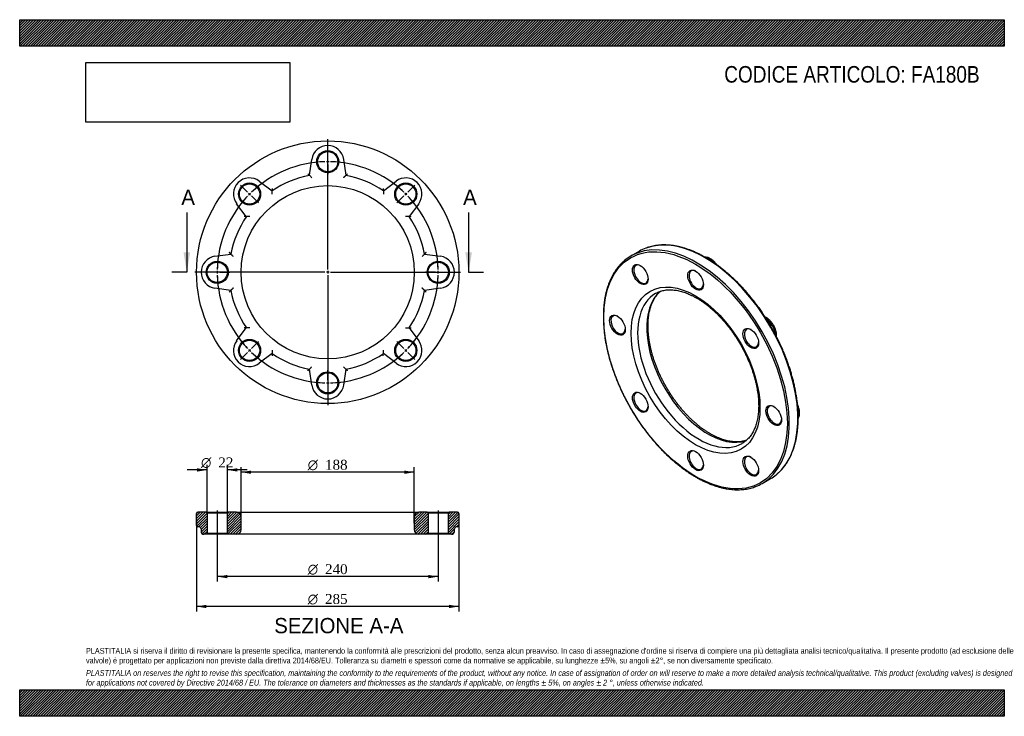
# Model space of a CAD drawing. Header units: millimetres. Extents: x 0 to 1069, y 0 to 756.
import ezdxf
from ezdxf.enums import TextEntityAlignment as Align
from ezdxf.lldxf.tags import DXFTag

# ---------------------------------------------------------------- set-up
doc = ezdxf.new("R2010")
doc.units = ezdxf.units.MM
doc.header["$LTSCALE"] = 3.6
for name, color, linetype in [('Default', 7, 'Continuous'), ('DV2_Default', 7, 'Continuous'), ('DV3_Default', 7, 'Continuous'), ('FA180B', 7, 'Continuous')]:
    doc.layers.add(name, color=color, linetype=linetype)
doc.styles.add('SEACAD_Solid_Edge_ANSI', font='seans.ttf')
doc.styles.add('SEACAD_Solid_Edge_ANSI1_Symbols', font='semeca1.ttf')
doc.styles.add('SEACAD_Times_New_Roman', font='times.ttf')
tags = doc.linetypes.add('CENTER2', pattern=[28.575, 19.05, -3.175, 3.175, -3.175]).pattern_tags.tags
tags[10:11] = [DXFTag(74, 4), DXFTag(75, 0), DXFTag(340, '0'), DXFTag(46, 0.0), DXFTag(50, 0.0), DXFTag(44, 0.0), DXFTag(45, 0.0)]
tags[8:9] = [DXFTag(74, 4), DXFTag(75, 0), DXFTag(340, '0'), DXFTag(46, 0.0), DXFTag(50, 0.0), DXFTag(44, 0.0), DXFTag(45, 0.0)]
tags[6:7] = [DXFTag(74, 4), DXFTag(75, 0), DXFTag(340, '0'), DXFTag(46, 0.0), DXFTag(50, 0.0), DXFTag(44, 0.0), DXFTag(45, 0.0)]
tags[4:5] = [DXFTag(74, 4), DXFTag(75, 0), DXFTag(340, '0'), DXFTag(46, 0.0), DXFTag(50, 0.0), DXFTag(44, 0.0), DXFTag(45, 0.0)]
tags = doc.linetypes.add('HIDDEN2', pattern=[4.7625, 3.175, -1.5875]).pattern_tags.tags
tags[6:7] = [DXFTag(74, 4), DXFTag(75, 0), DXFTag(340, '0'), DXFTag(46, 0.0), DXFTag(50, 0.0), DXFTag(44, 0.0), DXFTag(45, 0.0)]
tags[4:5] = [DXFTag(74, 4), DXFTag(75, 0), DXFTag(340, '0'), DXFTag(46, 0.0), DXFTag(50, 0.0), DXFTag(44, 0.0), DXFTag(45, 0.0)]
picture_1 = doc.add_image_def('image1.jpg', size_in_pixel=(4302, 1260))

# ---------------------------------------------------------------- blocks, each defined once
blk = doc.blocks.new('SE')
at = {"layer": 'FA180B', "color": 7, "linetype": 'Continuous'}
for p, q in [((672.9, 504.8), (663.7, 499.5)), ((806.2, 252.7), (815.4, 258))]:
    blk.add_line(p, q, dxfattribs=at)
for centre, major_axis in [((733.9, 375.5), (-70.5, 122.1)), ((673.9, 479.4), (6, -10.4)), ((733.9, 473.4), (6, -10.4)), ((733.9, 375.5), (49.5, -85.7)), ((649.1, 424.5), (6, -10.4)), ((793.9, 410.1), (6, -10.4)), ((673.9, 340.8), (6, -10.4)), ((818.8, 326.5), (6, -10.4)), ((733.9, 277.5), (6, -10.4)), ((793.9, 271.5), (6, -10.4))]:
    blk.add_ellipse(centre, major_axis=major_axis, ratio=0.57735, dxfattribs=at)
for centre, major_axis, start_param, end_param in [((735, 376.1), (71.3, -123.4), 0.093217, 3.050884), ((744.2, 381.4), (-71.3, 123.4), 3.229656, 6.186923), ((735, 376.1), (71.3, -123.4), 3.050884, 3.237569), ((744.2, 381.4), (-71.3, 123.4), 6.186923, 6.283185), ((748.8, 482), (8.8, -15.2), 1.959595, 2.669732), ((674.6, 479.8), (-5.5, 9.53), 0, 3.882511), ((674.6, 479.8), (-5.5, 9.53), 5.542267, 6.283185), ((734.6, 473.9), (-5.5, 9.53), 0, 3.882511), ((734.6, 473.9), (-5.5, 9.53), 5.542267, 6.283185), ((747.4, 383.2), (47, -81.4), 3.247118, 6.179199), ((737.5, 377.5), (-47, 81.4), 0, 3.141972), ((737.5, 377.5), (-47, 81.4), 6.282661, 6.283185), ((649.8, 424.9), (-5.5, 9.53), 0, 3.882511), ((649.8, 424.9), (-5.5, 9.53), 5.542267, 6.283185), ((808.8, 418.7), (8.8, -15.2), 0.934491, 2.206087), ((794.6, 410.5), (-5.5, 9.53), 0, 3.882511), ((794.6, 410.5), (-5.5, 9.53), 5.542267, 6.283185), ((674.6, 341.2), (-5.5, 9.53), 0, 3.882511), ((674.6, 341.2), (-5.5, 9.53), 5.542267, 6.283185), ((819.5, 326.9), (-5.5, 9.53), 0, 3.882511), ((819.5, 326.9), (-5.5, 9.53), 5.542267, 6.283185), ((833.6, 335.1), (-8.8, 15.2), 3.616739, 4.316129), ((734.6, 277.9), (-5.5, 9.53), 0, 3.882511), ((734.6, 277.9), (-5.5, 9.53), 5.542267, 6.283185), ((794.6, 272), (-5.5, 9.53), 0, 3.882511), ((794.6, 272), (-5.5, 9.53), 5.542267, 6.283185), ((735, 376.1), (71.3, -123.4), 0, 0.093217), ((744.2, 381.4), (-71.3, 123.4), 3.141593, 3.229656), ((735, 376.1), (71.3, -123.4), 6.189957, 6.283185)]:
    blk.add_ellipse(centre, major_axis=major_axis, ratio=0.57735, start_param=start_param, end_param=end_param, dxfattribs=at)
for points, knots in [([(821.5, 262.2), (821.6, 262.2), (822.4, 262.8), (824, 264.2), (826.1, 266.3), (828.2, 268.6), (830.2, 271), (832, 273.5), (833.8, 276.2), (835.4, 279), (836.9, 281.9), (838.3, 285), (839.6, 288.2), (840.8, 291.5), (841.8, 295), (842.7, 298.5), (843.4, 302.2), (844.1, 305.9), (844.6, 309.8), (845, 313.7), (845.3, 317.7), (845.4, 321.8), (845.4, 326), (845.2, 330.3), (845, 334.6), (844.6, 339), (844.1, 343.4), (843.4, 347.9), (842.6, 352.4), (841.7, 357), (840.7, 361.6), (839.6, 366.2), (838.3, 370.8), (836.9, 375.5), (835.4, 380.1), (833.8, 384.8), (832, 389.4), (830.2, 394.1), (828.2, 398.7), (826.1, 403.3), (824, 407.9), (821.7, 412.4), (819.3, 416.9), (816.8, 421.4), (814.3, 425.8), (811.6, 430.1), (808.9, 434.4), (806.1, 438.6), (803.2, 442.8), (800.2, 446.8), (797.1, 450.8), (794, 454.7), (790.8, 458.5), (787.6, 462.2), (784.3, 465.8), (781, 469.3), (777.6, 472.7), (774.1, 476), (770.7, 479.1), (767.2, 482.1), (763.6, 485), (760.1, 487.8), (756.5, 490.4), (752.9, 492.9), (749.3, 495.2), (745.6, 497.4), (742, 499.5), (738.4, 501.4), (734.8, 503.1), (731.2, 504.7), (727.6, 506.1), (724, 507.4), (720.5, 508.5), (717, 509.4), (713.5, 510.2), (710, 510.8), (706.6, 511.2), (703.3, 511.5), (700, 511.6), (696.8, 511.6), (693.6, 511.3), (690.5, 510.9), (687.4, 510.4), (684.5, 509.6), (682, 508.9), (680.7, 508.4), (680.3, 508.2)], [0, 0, 0, 0, 0.000651, 0.012659, 0.024675, 0.0367, 0.048735, 0.060782, 0.072842, 0.084914, 0.096998, 0.109094, 0.121199, 0.133313, 0.145434, 0.157561, 0.169693, 0.181829, 0.193968, 0.206108, 0.21825, 0.230393, 0.242535, 0.254677, 0.266818, 0.278959, 0.291098, 0.303236, 0.315374, 0.32751, 0.339645, 0.351779, 0.363911, 0.376043, 0.388174, 0.400304, 0.412433, 0.424562, 0.43669, 0.448817, 0.460944, 0.473071, 0.485197, 0.497324, 0.50945, 0.521576, 0.533702, 0.545829, 0.557956, 0.570083, 0.582211, 0.594339, 0.606468, 0.618598, 0.630729, 0.642861, 0.654993, 0.667127, 0.679262, 0.691398, 0.703536, 0.715674, 0.727815, 0.739956, 0.752099, 0.764242, 0.776387, 0.788532, 0.800678, 0.812824, 0.82497, 0.837114, 0.849256, 0.861395, 0.87353, 0.88566, 0.897783, 0.909899, 0.922005, 0.934101, 0.946186, 0.958258, 0.970317, 0.982363, 0.994397, 1, 1, 1, 1]), ([(657.1, 494.9), (657, 494.8), (656.2, 494.2), (654.6, 492.7), (652.4, 490.6), (650.4, 488.3), (648.4, 485.8), (646.6, 483.2), (644.9, 480.5), (643.3, 477.7), (641.8, 474.7), (640.5, 471.6), (639.2, 468.4), (638.1, 465), (637.1, 461.5), (636.2, 458), (635.5, 454.3), (634.9, 450.5), (634.4, 446.6), (634.1, 442.7), (633.8, 438.6), (633.8, 434.5), (633.8, 430.3), (634, 426), (634.3, 421.7), (634.7, 417.3), (635.2, 412.8), (635.9, 408.3), (636.7, 403.8), (637.7, 399.2), (638.7, 394.6), (639.9, 390), (641.2, 385.4), (642.7, 380.7), (644.2, 376.1), (645.9, 371.4), (647.6, 366.8), (649.5, 362.1), (651.5, 357.5), (653.6, 352.9), (655.8, 348.3), (658.1, 343.8), (660.5, 339.3), (663, 334.9), (665.6, 330.5), (668.3, 326.2), (671, 321.9), (673.9, 317.7), (676.8, 313.6), (679.8, 309.5), (682.9, 305.6), (686, 301.7), (689.2, 297.9), (692.4, 294.2), (695.7, 290.7), (699.1, 287.2), (702.5, 283.9), (706, 280.6), (709.4, 277.5), (713, 274.5), (716.5, 271.7), (720.1, 269), (723.7, 266.4), (727.2, 263.9), (730.8, 261.6), (733, 260.4), (734.2, 259.7)], [0, 0, 0, 0, 0.001655, 0.017376, 0.033107, 0.04885, 0.064608, 0.080381, 0.096172, 0.111978, 0.1278, 0.143635, 0.159484, 0.175343, 0.191212, 0.207088, 0.22297, 0.238856, 0.254746, 0.270638, 0.286531, 0.302425, 0.318318, 0.334211, 0.350103, 0.365994, 0.381884, 0.397772, 0.413659, 0.429544, 0.445428, 0.46131, 0.477191, 0.49307, 0.508949, 0.524826, 0.540703, 0.556578, 0.572453, 0.588327, 0.6042, 0.620073, 0.635946, 0.651819, 0.667692, 0.683564, 0.699437, 0.71531, 0.731184, 0.747058, 0.762933, 0.778809, 0.794686, 0.810563, 0.826442, 0.842322, 0.858204, 0.874087, 0.889971, 0.905857, 0.921745, 0.937635, 0.953526, 0.969419, 0.985314, 1, 1, 1, 1]), ([(757.3, 489.8), (757.2, 489.9), (756.8, 490.5), (755.9, 491.6), (754.8, 492.9), (753.5, 494.1), (752.3, 495.1), (750.9, 496.1), (749.6, 496.9), (748.2, 497.5), (746.8, 498), (745.4, 498.2), (744.5, 498.3), (744.1, 498.3)], [0.3518842, 0.3518842, 0.3518842, 0.3518842, 0.364509, 0.41276, 0.4611477, 0.5097312, 0.5585622, 0.6076729, 0.6570529, 0.7066001, 0.7559942, 0.8048133, 0.8474594, 0.8474594, 0.8474594, 0.8474594]), ([(749.9, 306.7), (749.3, 307), (747.9, 307.8), (745.5, 309.4), (742.6, 311.3), (739.8, 313.4), (736.9, 315.6), (734.1, 318), (731.3, 320.4), (728.5, 323), (725.8, 325.8), (723.1, 328.6), (720.4, 331.5), (717.9, 334.6), (715.3, 337.7), (712.8, 340.9), (710.4, 344.2), (708.1, 347.6), (705.8, 351.1), (703.7, 354.6), (701.6, 358.2), (699.6, 361.8), (697.7, 365.5), (695.8, 369.2), (694.1, 372.9), (692.5, 376.7), (691, 380.5), (689.7, 384.2), (688.4, 388), (687.2, 391.7), (686.2, 395.5), (685.3, 399.2), (684.5, 402.9), (683.8, 406.5), (683.3, 410.1), (682.9, 413.7), (682.6, 417.1), (682.4, 420.5), (682.3, 423.9), (682.4, 427.1), (682.6, 430.3), (682.9, 433.3), (683.3, 436.3), (683.9, 439.2), (684.5, 441.9), (685.3, 444.5), (686.2, 447), (687.2, 449.4), (688.3, 451.7), (689.5, 453.8), (690.8, 455.8), (692.2, 457.7), (693.8, 459.4), (694.9, 460.6), (695.6, 461.2), (695.7, 461.3)], [0, 0, 0, 0, 0.0095909, 0.0278932, 0.0462047, 0.0645251, 0.0828557, 0.1011969, 0.119549, 0.1379118, 0.1562849, 0.1746677, 0.1930595, 0.2114595, 0.2298667, 0.2482803, 0.2666992, 0.2851224, 0.303549, 0.3219779, 0.3404081, 0.3588385, 0.3772679, 0.395695, 0.4141189, 0.4325386, 0.450953, 0.469361, 0.4877617, 0.5061541, 0.5245372, 0.5429102, 0.5612722, 0.5796226, 0.5979609, 0.6162867, 0.6346002, 0.6529016, 0.6711919, 0.6894726, 0.7077462, 0.726016, 0.7442856, 0.7625601, 0.7808471, 0.7991559, 0.8174983, 0.8358886, 0.8543437, 0.8728825, 0.8915255, 0.9102933, 0.9292035, 0.9482679, 0.9515523, 0.9515523, 0.9515523, 0.9515523]), ([(690.5, 458.9), (690.7, 459), (691.4, 459.5), (693, 460.2), (695.1, 461.1), (697.3, 461.8), (699.6, 462.3), (701.9, 462.7), (704.3, 462.9), (706.8, 462.9), (709.3, 462.8), (711.9, 462.5), (714.5, 462.1), (717.2, 461.5), (719.9, 460.7), (722.6, 459.8), (725.4, 458.7), (728.2, 457.5), (731, 456.2), (733.9, 454.6), (736.7, 453), (739.6, 451.2), (742.5, 449.2), (745.3, 447.1), (748.2, 444.9), (751, 442.5), (753.8, 440), (756.6, 437.4), (759.3, 434.7), (762, 431.8), (764.6, 428.9), (767.2, 425.8), (769.8, 422.7), (772.2, 419.5), (774.6, 416.1), (777, 412.7), (779.2, 409.3), (781.4, 405.7), (783.5, 402.2), (785.4, 398.5), (787.3, 394.9), (789.1, 391.1), (790.8, 387.4), (792.4, 383.7), (793.9, 379.9), (795.3, 376.1), (796.5, 372.3), (797.7, 368.6), (798.7, 364.9), (799.6, 361.1), (800.4, 357.5), (801, 353.8), (801.6, 350.2), (802, 346.7), (802.3, 343.2), (802.4, 339.8), (802.5, 336.5), (802.4, 333.3), (802.2, 330.1), (801.9, 327.1), (801.4, 324.1), (800.9, 321.3), (800.2, 318.5), (799.4, 315.9), (798.5, 313.4), (797.5, 311.1), (796.4, 308.8), (795.2, 306.7), (793.8, 304.7), (792.4, 302.8), (790.9, 301.1), (789.2, 299.5), (787.5, 298.1), (785.9, 296.9), (784.9, 296.4), (784.5, 296.1)], [0, 0, 0, 0, 0.003783, 0.018444, 0.03309, 0.047675, 0.062167, 0.076548, 0.090813, 0.104967, 0.119023, 0.132994, 0.146898, 0.160748, 0.174558, 0.188338, 0.2021, 0.215849, 0.229591, 0.243332, 0.257074, 0.270819, 0.28457, 0.298328, 0.312093, 0.325866, 0.339648, 0.353437, 0.367234, 0.381039, 0.39485, 0.408667, 0.42249, 0.436317, 0.450148, 0.463982, 0.477819, 0.491658, 0.505497, 0.519336, 0.533175, 0.547012, 0.560846, 0.574677, 0.588504, 0.602326, 0.616142, 0.629952, 0.643756, 0.657551, 0.671338, 0.685117, 0.698886, 0.712646, 0.726396, 0.740138, 0.753871, 0.767598, 0.781319, 0.795038, 0.808756, 0.82248, 0.836213, 0.849963, 0.86374, 0.877553, 0.891417, 0.905346, 0.919354, 0.933457, 0.947669, 0.961997, 0.97644, 0.990987, 1, 1, 1, 1]), ([(822, 411.8), (822, 412.1), (822, 413), (822, 414.4), (821.7, 416), (821.4, 417.6), (820.9, 419.3), (820.3, 420.9), (819.6, 422.6), (818.8, 424.2), (817.8, 425.7), (816.8, 427.1), (815.7, 428.5), (814.5, 429.8), (813.3, 431), (812, 432), (810.7, 432.9), (809.8, 433.4), (809.4, 433.6)], [0.2083833, 0.2083833, 0.2083833, 0.2083833, 0.2331067, 0.2705867, 0.3081541, 0.3456546, 0.3830433, 0.4203205, 0.4575104, 0.4946495, 0.5317801, 0.568942, 0.6061718, 0.6435164, 0.6810205, 0.7187222, 0.7566413, 0.7921002, 0.7921002, 0.7921002, 0.7921002]), ([(845.4, 322.9), (845.5, 323.1), (845.7, 323.6), (846.2, 324.6), (846.5, 325.9), (846.8, 327.3), (846.9, 328.8), (846.9, 330.4), (846.7, 332), (846.3, 333.6), (845.9, 335.3), (845.3, 336.9), (844.9, 338), (844.6, 338.6), (844.6, 338.6)], [0.153913, 0.153913, 0.153913, 0.153913, 0.1723147, 0.2169951, 0.2629076, 0.309983, 0.3579491, 0.4064423, 0.455126, 0.5037492, 0.5522352, 0.6005727, 0.6487878, 0.6488183, 0.6488183, 0.6488183, 0.6488183]), ([(789.1, 299.5), (788.5, 299.3), (787.1, 298.9), (785, 298.4), (782.6, 298), (780.2, 297.9), (777.8, 297.8), (775.2, 298), (772.6, 298.3), (770, 298.7), (767.3, 299.3), (764.6, 300.1), (761.9, 301), (759.1, 302.1), (756.3, 303.3), (753.5, 304.7), (751.3, 305.9), (750.1, 306.6), (749.9, 306.7)], [0.1516388, 0.1516388, 0.1516388, 0.1516388, 0.201229, 0.2592916, 0.3169034, 0.3740503, 0.4307578, 0.4870756, 0.543064, 0.5987855, 0.6542987, 0.7096555, 0.7649003, 0.8200697, 0.8751931, 0.9302938, 0.9853887, 1, 1, 1, 1]), ([(734.2, 259.7), (734.9, 259.3), (736.6, 258.3), (739.8, 256.6), (743.4, 254.8), (747, 253.2), (750.6, 251.7), (754.1, 250.4), (757.7, 249.3), (761.2, 248.3), (764.7, 247.5), (768.2, 246.8), (771.6, 246.3), (774.9, 246), (778.3, 245.9), (781.5, 245.9), (784.7, 246.1), (787.8, 246.4), (790.9, 246.9), (793.9, 247.6), (796.7, 248.4), (798.3, 249), (799.1, 249.3)], [0, 0, 0, 0, 0.027292, 0.07911, 0.130933, 0.182756, 0.234577, 0.286394, 0.338203, 0.390001, 0.441783, 0.493545, 0.54528, 0.596984, 0.64865, 0.700272, 0.751847, 0.803369, 0.854836, 0.906249, 0.957609, 1, 1, 1, 1])]:
    blk.add_open_spline(points, degree=3, knots=knots, dxfattribs=at)
blk = doc.blocks.new('SE1')
at = {"layer": 'Default', "color": 7, "linetype": 'CENTER2'}
for start, end in [(91.4324, 133.5676), (46.4324, 88.5676), (136.4324, 178.5676), (1.4324, 43.5676), (181.4324, 223.5676), (316.4324, 358.5676), (226.4324, 268.5676), (271.4324, 313.5676)]:
    blk.add_arc((334.5, 481.9), 120, start, end, dxfattribs=at)
at = {"layer": 'DV2_Default', "color": 7, "linetype": 'CENTER2'}
for p, q in [((334.5, 484.9), (334.5, 626.2)), ((334.5, 604.9), (334.5, 615.7)), ((247.5, 568.9), (239.9, 576.5)), ((421.4, 568.9), (429, 576.5)), ((331.5, 481.9), (190.2, 481.9)), ((211.5, 481.9), (200.7, 481.9)), ((336, 481.9), (333, 481.9)), ((334.5, 483.4), (334.5, 480.4)), ((337.5, 481.9), (478.7, 481.9)), ((457.5, 481.9), (467.2, 481.9)), ((457.5, 481.9), (468.2, 481.9)), ((334.5, 478.9), (334.5, 337.7)), ((247.5, 395), (239.9, 387.4)), ((421.4, 395), (429, 387.4)), ((334.5, 358.9), (334.5, 348.2))]:
    blk.add_line(p, q, dxfattribs=at)
at = {"layer": 'DV2_Default', "color": 7, "linetype": 'HIDDEN2'}
for p, q in [((334.5, 600.4), (334.5, 603.4)), ((334.5, 598.9), (334.5, 588.2)), ((250.7, 565.7), (248.5, 567.8)), ((418.2, 565.7), (420.4, 567.8)), ((251.7, 564.7), (259.3, 557.1)), ((417.2, 564.7), (409.6, 557.1)), ((216, 481.9), (213, 481.9)), ((217.5, 481.9), (228.2, 481.9)), ((451.5, 481.9), (440.7, 481.9)), ((451.5, 481.9), (441.7, 481.9)), ((453, 481.9), (456, 481.9)), ((453, 481.9), (456, 481.9)), ((251.7, 399.2), (259.3, 406.8)), ((417.2, 399.2), (409.6, 406.8)), ((250.7, 398.1), (248.5, 396)), ((418.2, 398.1), (420.4, 396)), ((334.5, 364.9), (334.5, 375.7)), ((334.5, 363.4), (334.5, 360.4))]:
    blk.add_line(p, q, dxfattribs=at)
at = {"layer": 'DV2_Default', "color": 7, "linetype": 'CENTER2'}
for start, end in [(91.4324, 96.5651), (89.2838, 90.7162), (83.4349, 88.5676), (134.2838, 135.7162), (128.4349, 133.5676), (46.4324, 51.5651), (44.2838, 45.7162), (136.4324, 141.5651), (38.4349, 43.5676), (173.4349, 178.5676), (1.4324, 6.5651), (1.4324, 6.0877), (179.2838, 180.7162), (359.2838, 0.7162), (359.2838, 0.7162), (181.4324, 186.5651), (353.4349, 358.5676), (353.9123, 358.5676), (218.4349, 223.5676), (316.4324, 321.5651), (224.2838, 225.7162), (314.2838, 315.7162), (226.4324, 231.5651), (308.4349, 313.5676), (263.4349, 268.5676), (269.2838, 270.7162), (271.4324, 276.5651)]:
    blk.add_arc((334.5, 481.9), 120, start, end, dxfattribs=at)
at = {"layer": 'FA180B', "color": 7, "linetype": 'Continuous'}
for p, q in [((314.7, 587.1), (317.1, 604.4)), ((351.8, 604.4), (354.2, 587.1)), ((260.1, 580.8), (274.1, 570.3)), ((394.9, 570.3), (408.8, 580.8)), ((246.1, 542.3), (235.6, 556.2)), ((433.3, 556.2), (422.8, 542.3)), ((212, 499.3), (229.3, 501.7)), ((439.6, 501.7), (456.9, 499.3)), ((229.3, 462.2), (212, 464.6)), ((456.9, 464.6), (439.6, 462.2)), ((235.6, 407.6), (246.1, 421.5)), ((422.8, 421.5), (433.3, 407.6)), ((274.1, 393.6), (260.1, 383.1)), ((408.8, 383.1), (394.9, 393.6)), ((317.1, 359.5), (314.7, 376.8)), ((354.2, 376.8), (351.8, 359.5))]:
    blk.add_line(p, q, dxfattribs=at)
for centre, radius in [((334.5, 481.9), 142.5), ((334.5, 601.9), 12), ((334.5, 601.9), 11), ((249.6, 566.8), 12), ((249.6, 566.8), 11), ((419.3, 566.8), 12), ((419.3, 566.8), 11), ((334.5, 481.9), 94), ((214.5, 481.9), 12), ((214.5, 481.9), 11), ((454.5, 481.9), 12), ((454.5, 481.9), 11), ((249.6, 397.1), 12), ((249.6, 397.1), 11), ((419.3, 397.1), 12), ((419.3, 397.1), 11), ((334.5, 361.9), 12), ((334.5, 361.9), 11)]:
    blk.add_circle(centre, radius, dxfattribs=at)
for centre, radius, start, end in [((334.5, 601.9), 17.5, 7.9662, 172.0338), ((57.9, 318.1), 371.9, 46.3353, 46.7138), ((249.6, 566.8), 17.5, 52.9662, 217.0338), ((334.5, 481.9), 107, 100.6349, 124.3651), ((66.8, 327.4), 359, 45.7447, 46.3365), ((334.5, 481.9), 107, 55.6349, 79.3651), ((419.3, 566.8), 17.5, 322.9662, 127.0338), ((645.9, 561.6), 371.9, 178.2862, 178.6647), ((334.5, 481.9), 107, 145.6349, 169.3651), ((414.4, 183.4), 359, 88.6635, 89.2553), ((334.5, 481.9), 107, 10.6349, 34.3651), ((414.1, 170.5), 371.9, 88.2862, 88.6647), ((214.5, 481.9), 17.5, 97.9662, 262.0338), ((454.5, 481.9), 17.5, 277.9662, 82.0338), ((334.5, 481.9), 107, 190.6349, 214.3651), ((334.5, 481.9), 107, 325.6349, 349.3651), ((414.4, 780.5), 359, 270.7447, 271.3365), ((414.1, 793.3), 371.9, 271.3353, 271.7138), ((249.6, 397.1), 17.5, 142.9662, 307.0338), ((419.3, 397.1), 17.5, 232.9662, 37.0338), ((334.5, 481.9), 107, 235.6349, 259.3651), ((645.9, 402.3), 371.9, 181.3353, 181.7138), ((334.5, 481.9), 107, 280.6349, 304.3651), ((57.9, 645.8), 371.9, 313.2862, 313.6647), ((66.8, 636.5), 359, 313.6635, 314.2553), ((334.5, 361.9), 17.5, 187.9662, 352.0338)]:
    blk.add_arc(centre, radius, start, end, dxfattribs=at)
for points, knots in [([(354.2, 587.1), (354.2, 587.1), (354.2, 587.1), (354.3, 587.2), (354.3, 587.2), (354.4, 587.3), (354.5, 587.4), (354.6, 587.5), (354.7, 587.6), (355, 587.8), (355.2, 588), (355.5, 588.3), (355.6, 588.4), (355.8, 588.6), (355.9, 588.7), (356, 588.8)], [0, 0, 0, 0, 0.125, 0.125, 0.25, 0.25, 0.375, 0.375, 0.5, 0.5, 0.75, 0.75, 0.875, 0.875, 1, 1, 1, 1]), ([(354.2, 587.1), (354.2, 587.1), (354.2, 587.1), (354.1, 587), (354, 586.9), (353.9, 586.8), (353.8, 586.7), (353.6, 586.5), (353.4, 586.4), (353.2, 586.1), (353.1, 586), (352.8, 585.7), (352.6, 585.6), (352.3, 585.3), (352.2, 585.1), (351.9, 584.9), (351.8, 584.8), (351.7, 584.7), (351.6, 584.6), (351.5, 584.5)], [0, 0, 0, 0, 0.125, 0.125, 0.25, 0.25, 0.375, 0.375, 0.5, 0.5, 0.625, 0.625, 0.75, 0.75, 0.875, 0.875, 0.9375, 0.9375, 1, 1, 1, 1]), ([(274, 566.5), (274, 566.7), (274, 566.8), (274, 567), (274, 567.1), (274, 567.4), (274, 567.6), (274, 568.1), (274, 568.3), (274, 568.7), (274, 568.8), (274, 569.2), (274, 569.4), (274, 569.7), (274, 569.8), (274.1, 570), (274.1, 570.1), (274.1, 570.2), (274.1, 570.3), (274.1, 570.3)], [0, 0, 0, 0, 0.0625, 0.0625, 0.125, 0.125, 0.25, 0.25, 0.375, 0.375, 0.5, 0.5, 0.625, 0.625, 0.75, 0.75, 0.875, 0.875, 1, 1, 1, 1]), ([(394.8, 572.7), (394.8, 572.6), (394.8, 572.4), (394.8, 572.1), (394.8, 572), (394.8, 571.6), (394.8, 571.3), (394.8, 570.9), (394.8, 570.8), (394.8, 570.6), (394.8, 570.6), (394.8, 570.4), (394.8, 570.4), (394.9, 570.3), (394.9, 570.3), (394.9, 570.3)], [0, 0, 0, 0, 0.125, 0.125, 0.25, 0.25, 0.5, 0.5, 0.625, 0.625, 0.75, 0.75, 0.875, 0.875, 1, 1, 1, 1]), ([(394.9, 570.3), (394.9, 570.3), (394.9, 570.2), (394.9, 570.1), (394.9, 570), (394.9, 569.8), (394.9, 569.7), (394.9, 569.4), (394.9, 569.2), (394.9, 568.8), (394.9, 568.7), (394.9, 568.3), (394.9, 568.1), (394.9, 567.6), (394.9, 567.4), (394.9, 567.1), (394.9, 567), (394.9, 566.8), (394.9, 566.7), (394.9, 566.5)], [0, 0, 0, 0, 0.125, 0.125, 0.25, 0.25, 0.375, 0.375, 0.5, 0.5, 0.625, 0.625, 0.75, 0.75, 0.875, 0.875, 0.9375, 0.9375, 1, 1, 1, 1]), ([(246.1, 542.3), (246.1, 542.3), (246.1, 542.3), (246, 542.3), (246, 542.3), (245.8, 542.3), (245.7, 542.3), (245.5, 542.3), (245.4, 542.3), (245.1, 542.3), (244.8, 542.3), (244.4, 542.3), (244.3, 542.3), (244, 542.3), (243.8, 542.3), (243.7, 542.3)], [0, 0, 0, 0, 0.125, 0.125, 0.25, 0.25, 0.375, 0.375, 0.5, 0.5, 0.75, 0.75, 0.875, 0.875, 1, 1, 1, 1]), ([(249.8, 542.4), (249.7, 542.4), (249.6, 542.4), (249.4, 542.4), (249.3, 542.4), (249, 542.4), (248.7, 542.4), (248.3, 542.4), (248.1, 542.4), (247.7, 542.4), (247.5, 542.4), (247.2, 542.4), (247, 542.3), (246.7, 542.3), (246.6, 542.3), (246.4, 542.3), (246.3, 542.3), (246.2, 542.3), (246.1, 542.3), (246.1, 542.3)], [0, 0, 0, 0, 0.0625, 0.0625, 0.125, 0.125, 0.25, 0.25, 0.375, 0.375, 0.5, 0.5, 0.625, 0.625, 0.75, 0.75, 0.875, 0.875, 1, 1, 1, 1]), ([(229.3, 501.7), (229.3, 501.7), (229.3, 501.7), (229.2, 501.7), (229.2, 501.8), (229.1, 501.9), (229, 502), (228.9, 502.1), (228.8, 502.2), (228.6, 502.4), (228.4, 502.6), (228.1, 502.9), (228, 503), (227.8, 503.2), (227.7, 503.4), (227.6, 503.5)], [0, 0, 0, 0, 0.125, 0.125, 0.25, 0.25, 0.375, 0.375, 0.5, 0.5, 0.75, 0.75, 0.875, 0.875, 1, 1, 1, 1]), ([(441.3, 503.5), (441.2, 503.4), (441.1, 503.2), (440.9, 503), (440.8, 502.9), (440.5, 502.6), (440.3, 502.4), (440.1, 502.2), (440, 502.1), (439.9, 502), (439.8, 501.9), (439.7, 501.8), (439.7, 501.7), (439.6, 501.7), (439.6, 501.7), (439.6, 501.7)], [0, 0, 0, 0, 0.125, 0.125, 0.25, 0.25, 0.5, 0.5, 0.625, 0.625, 0.75, 0.75, 0.875, 0.875, 1, 1, 1, 1]), ([(231.9, 499), (231.8, 499.1), (231.7, 499.2), (231.6, 499.3), (231.5, 499.4), (231.3, 499.6), (231.1, 499.8), (230.8, 500.1), (230.7, 500.2), (230.4, 500.5), (230.3, 500.7), (230, 500.9), (229.9, 501), (229.7, 501.3), (229.6, 501.4), (229.5, 501.5), (229.4, 501.6), (229.3, 501.7), (229.3, 501.7), (229.3, 501.7)], [0, 0, 0, 0, 0.0625, 0.0625, 0.125, 0.125, 0.25, 0.25, 0.375, 0.375, 0.5, 0.5, 0.625, 0.625, 0.75, 0.75, 0.875, 0.875, 1, 1, 1, 1]), ([(439.6, 501.7), (439.6, 501.7), (439.6, 501.7), (439.5, 501.6), (439.5, 501.5), (439.3, 501.4), (439.2, 501.3), (439, 501), (438.9, 500.9), (438.6, 500.7), (438.5, 500.5), (438.2, 500.2), (438.1, 500.1), (437.8, 499.8), (437.7, 499.6), (437.4, 499.4), (437.4, 499.3), (437.2, 499.2), (437.1, 499.1), (437, 499)], [0, 0, 0, 0, 0.125, 0.125, 0.25, 0.25, 0.375, 0.375, 0.5, 0.5, 0.625, 0.625, 0.75, 0.75, 0.875, 0.875, 0.9375, 0.9375, 1, 1, 1, 1]), ([(229.3, 462.2), (229.3, 462.2), (229.3, 462.2), (229.2, 462.1), (229.2, 462.1), (229.1, 462), (229, 461.9), (228.9, 461.8), (228.8, 461.7), (228.6, 461.4), (228.4, 461.2), (228.1, 460.9), (228, 460.8), (227.8, 460.6), (227.7, 460.5), (227.6, 460.4)], [0, 0, 0, 0, 0.125, 0.125, 0.25, 0.25, 0.375, 0.375, 0.5, 0.5, 0.75, 0.75, 0.875, 0.875, 1, 1, 1, 1]), ([(231.9, 464.9), (231.8, 464.8), (231.7, 464.7), (231.6, 464.5), (231.5, 464.5), (231.3, 464.2), (231.1, 464.1), (230.8, 463.8), (230.7, 463.6), (230.4, 463.3), (230.3, 463.2), (230, 462.9), (229.9, 462.8), (229.7, 462.6), (229.6, 462.5), (229.5, 462.4), (229.4, 462.3), (229.3, 462.2), (229.3, 462.2), (229.3, 462.2)], [0, 0, 0, 0, 0.0625, 0.0625, 0.125, 0.125, 0.25, 0.25, 0.375, 0.375, 0.5, 0.5, 0.625, 0.625, 0.75, 0.75, 0.875, 0.875, 1, 1, 1, 1]), ([(439.6, 462.2), (439.6, 462.2), (439.6, 462.2), (439.5, 462.3), (439.5, 462.4), (439.3, 462.5), (439.2, 462.6), (439, 462.8), (438.9, 462.9), (438.6, 463.2), (438.5, 463.3), (438.2, 463.6), (438.1, 463.8), (437.8, 464.1), (437.7, 464.2), (437.4, 464.5), (437.4, 464.5), (437.2, 464.7), (437.1, 464.8), (437, 464.9)], [0, 0, 0, 0, 0.125, 0.125, 0.25, 0.25, 0.375, 0.375, 0.5, 0.5, 0.625, 0.625, 0.75, 0.75, 0.875, 0.875, 0.9375, 0.9375, 1, 1, 1, 1]), ([(441.3, 460.4), (441.2, 460.5), (441.1, 460.6), (440.9, 460.8), (440.8, 460.9), (440.5, 461.2), (440.3, 461.4), (440.1, 461.7), (440, 461.8), (439.9, 461.9), (439.8, 462), (439.7, 462.1), (439.7, 462.1), (439.6, 462.2), (439.6, 462.2), (439.6, 462.2)], [0, 0, 0, 0, 0.125, 0.125, 0.25, 0.25, 0.5, 0.5, 0.625, 0.625, 0.75, 0.75, 0.875, 0.875, 1, 1, 1, 1]), ([(246.1, 421.5), (246.1, 421.5), (246.1, 421.5), (246, 421.5), (246, 421.5), (245.8, 421.5), (245.7, 421.5), (245.5, 421.5), (245.4, 421.5), (245.1, 421.6), (244.8, 421.6), (244.4, 421.6), (244.3, 421.6), (244, 421.6), (243.8, 421.6), (243.7, 421.6)], [0, 0, 0, 0, 0.125, 0.125, 0.25, 0.25, 0.375, 0.375, 0.5, 0.5, 0.75, 0.75, 0.875, 0.875, 1, 1, 1, 1]), ([(249.8, 421.5), (249.7, 421.5), (249.6, 421.5), (249.4, 421.5), (249.3, 421.5), (249, 421.5), (248.7, 421.5), (248.3, 421.5), (248.1, 421.5), (247.7, 421.5), (247.5, 421.5), (247.2, 421.5), (247, 421.5), (246.7, 421.5), (246.6, 421.5), (246.4, 421.5), (246.3, 421.5), (246.2, 421.5), (246.1, 421.5), (246.1, 421.5)], [0, 0, 0, 0, 0.0625, 0.0625, 0.125, 0.125, 0.25, 0.25, 0.375, 0.375, 0.5, 0.5, 0.625, 0.625, 0.75, 0.75, 0.875, 0.875, 1, 1, 1, 1]), ([(274, 397.3), (274, 397.2), (274, 397.1), (274, 396.9), (274, 396.8), (274, 396.4), (274, 396.2), (274, 395.8), (274, 395.6), (274, 395.2), (274, 395), (274, 394.7), (274, 394.5), (274, 394.2), (274, 394.1), (274.1, 393.8), (274.1, 393.8), (274.1, 393.6), (274.1, 393.6), (274.1, 393.6)], [0, 0, 0, 0, 0.0625, 0.0625, 0.125, 0.125, 0.25, 0.25, 0.375, 0.375, 0.5, 0.5, 0.625, 0.625, 0.75, 0.75, 0.875, 0.875, 1, 1, 1, 1]), ([(394.9, 393.6), (394.9, 393.6), (394.9, 393.6), (394.9, 393.8), (394.9, 393.8), (394.9, 394.1), (394.9, 394.2), (394.9, 394.5), (394.9, 394.7), (394.9, 395), (394.9, 395.2), (394.9, 395.6), (394.9, 395.8), (394.9, 396.2), (394.9, 396.4), (394.9, 396.8), (394.9, 396.9), (394.9, 397.1), (394.9, 397.2), (394.9, 397.3)], [0, 0, 0, 0, 0.125, 0.125, 0.25, 0.25, 0.375, 0.375, 0.5, 0.5, 0.625, 0.625, 0.75, 0.75, 0.875, 0.875, 0.9375, 0.9375, 1, 1, 1, 1]), ([(394.8, 391.1), (394.8, 391.3), (394.8, 391.4), (394.8, 391.7), (394.8, 391.9), (394.8, 392.3), (394.8, 392.6), (394.8, 392.9), (394.8, 393), (394.8, 393.2), (394.8, 393.3), (394.8, 393.5), (394.8, 393.5), (394.9, 393.6), (394.9, 393.6), (394.9, 393.6)], [0, 0, 0, 0, 0.125, 0.125, 0.25, 0.25, 0.5, 0.5, 0.625, 0.625, 0.75, 0.75, 0.875, 0.875, 1, 1, 1, 1]), ([(351.5, 379.3), (351.6, 379.3), (351.7, 379.2), (351.8, 379), (351.9, 379), (352.2, 378.7), (352.3, 378.6), (352.6, 378.3), (352.8, 378.1), (353.1, 377.9), (353.2, 377.7), (353.4, 377.5), (353.6, 377.4), (353.8, 377.2), (353.9, 377.1), (354, 376.9), (354.1, 376.9), (354.2, 376.8), (354.2, 376.8), (354.2, 376.8)], [0, 0, 0, 0, 0.0625, 0.0625, 0.125, 0.125, 0.25, 0.25, 0.375, 0.375, 0.5, 0.5, 0.625, 0.625, 0.75, 0.75, 0.875, 0.875, 1, 1, 1, 1]), ([(356, 375.1), (355.9, 375.2), (355.8, 375.3), (355.6, 375.5), (355.5, 375.6), (355.2, 375.9), (355, 376), (354.7, 376.3), (354.6, 376.4), (354.5, 376.5), (354.4, 376.6), (354.3, 376.7), (354.3, 376.7), (354.2, 376.8), (354.2, 376.8), (354.2, 376.8)], [0, 0, 0, 0, 0.125, 0.125, 0.25, 0.25, 0.5, 0.5, 0.625, 0.625, 0.75, 0.75, 0.875, 0.875, 1, 1, 1, 1])]:
    blk.add_open_spline(points, degree=3, knots=knots, dxfattribs=at)
blk = doc.blocks.new('SE3')
at = {"color": 7, "linetype": 'Continuous', "style": 'SEACAD_Solid_Edge_ANSI'}
blk.add_text('A', height=16.6, dxfattribs=at).set_placement((175.5, 571.6), align=Align.TOP_LEFT)
blk = doc.blocks.new('SE4')
at = {"color": 7, "linetype": 'Continuous', "style": 'SEACAD_Solid_Edge_ANSI'}
blk.add_text('A', height=16.6, dxfattribs=at).set_placement((481.5, 571.6), align=Align.TOP_LEFT)
blk = doc.blocks.new('SEANNOT_GROUP')
at = {"linetype": 'Continuous'}
blk.add_hatch(color=7, dxfattribs=at).paths.add_polyline_path([(177.9, 503.5), (181.5, 481.9), (185.1, 503.5)])
at = {"color": 7, "linetype": 'Continuous'}
blk.add_lwpolyline([(181.5, 546.7), (181.5, 481.9)], dxfattribs=at)
blk = doc.blocks.new('SEANNOT_GROUP1')
at = {"linetype": 'Continuous'}
blk.add_hatch(color=7, dxfattribs=at).paths.add_polyline_path([(483.9, 503.5), (487.5, 481.9), (491.1, 503.5)])
at = {"color": 7, "linetype": 'Continuous'}
blk.add_lwpolyline([(487.5, 546.7), (487.5, 481.9)], dxfattribs=at)
blk = doc.blocks.new('SE2')
at = {"layer": 'Default', "color": 7, "linetype": 'CENTER2'}
for p, q in [((181.5, 481.9), (165.3, 481.9)), ((487.5, 481.9), (503.7, 481.9))]:
    blk.add_line(p, q, dxfattribs=at)
at = {"layer": 'Default'}
for name in ['SE3', 'SE4', 'SEANNOT_GROUP', 'SEANNOT_GROUP1']:
    blk.add_blockref(name, (0, 0), dxfattribs=at)
blk = doc.blocks.new('SE5')
at = {"layer": 'FA180B', "linetype": 'Continuous'}
h = blk.add_hatch(dxfattribs=at)
h.set_pattern_fill('LINE', scale=0.62992, angle=45, style=0)
edge = h.paths.add_edge_path()
edge.add_line((203.5, 220.6), (202.5, 221.6))
edge.add_line((202.5, 221.6), (193.5, 221.6))
edge.add_arc((193.5, 220.1), 1.5, 90, 180)
edge.add_line((192, 220.1), (192, 207.1))
edge.add_arc((193.5, 207.1), 1.5, 180, 270)
edge.add_line((193.5, 205.6), (195, 205.6))
edge.add_arc((195, 203.6), 2, 0, 90, ccw=False)
edge.add_line((197, 203.6), (197, 200.6))
edge.add_arc((200, 200.6), 3, 180, 270)
edge.add_line((200, 197.6), (202.5, 197.6))
edge.add_line((202.5, 197.6), (203.5, 198.6))
edge.add_line((203.5, 198.6), (203.5, 220.6))
h = blk.add_hatch(dxfattribs=at)
h.set_pattern_fill('LINE', scale=0.62992, angle=45, style=0)
edge = h.paths.add_edge_path()
edge.add_arc((235.5, 202.6), 5, 270, 360)
edge.add_line((240.5, 202.6), (240.5, 216.6))
edge.add_arc((235.5, 216.6), 5, 0, 90)
edge.add_line((235.5, 221.6), (226.5, 221.6))
edge.add_line((226.5, 221.6), (225.5, 220.6))
edge.add_line((225.5, 220.6), (225.5, 198.6))
edge.add_line((225.5, 198.6), (226.5, 197.6))
edge.add_line((226.5, 197.6), (235.5, 197.6))
h = blk.add_hatch(dxfattribs=at)
h.set_pattern_fill('LINE', scale=0.62992, angle=45, style=0)
edge = h.paths.add_edge_path()
edge.add_line((442.5, 197.6), (443.5, 198.6))
edge.add_line((443.5, 198.6), (443.5, 220.6))
edge.add_line((443.5, 220.6), (442.5, 221.6))
edge.add_line((442.5, 221.6), (433.5, 221.6))
edge.add_arc((433.5, 216.6), 5, 90, 180)
edge.add_line((428.5, 216.6), (428.5, 202.6))
edge.add_arc((433.5, 202.6), 5, 180, 270)
edge.add_line((433.5, 197.6), (442.5, 197.6))
h = blk.add_hatch(dxfattribs=at)
h.set_pattern_fill('LINE', scale=0.62992, angle=45, style=0)
edge = h.paths.add_edge_path()
edge.add_line((465.5, 198.6), (466.5, 197.6))
edge.add_line((466.5, 197.6), (469, 197.6))
edge.add_arc((469, 200.6), 3, 270, 360)
edge.add_line((472, 200.6), (472, 203.6))
edge.add_arc((474, 203.6), 2, 90, 180, ccw=False)
edge.add_line((474, 205.6), (475.5, 205.6))
edge.add_arc((475.5, 207.1), 1.5, 270, 360)
edge.add_line((477, 207.1), (477, 220.1))
edge.add_arc((475.5, 220.1), 1.5, 0, 90)
edge.add_line((475.5, 221.6), (466.5, 221.6))
edge.add_line((466.5, 221.6), (465.5, 220.6))
edge.add_line((465.5, 220.6), (465.5, 198.6))
at = {"layer": 'DV3_Default', "color": 7, "linetype": 'CENTER2'}
for p, q in [((214.5, 223.4), (214.5, 195.9)), ((454.5, 223.4), (454.5, 195.9))]:
    blk.add_line(p, q, dxfattribs=at)
at = {"layer": 'FA180B', "color": 7, "linetype": 'Continuous'}
for p, q in [((192, 207.1), (192, 220.1)), ((202.5, 221.6), (193.5, 221.6)), ((202.5, 221.6), (226.5, 221.6)), ((202.5, 221.6), (203.5, 220.6)), ((225.5, 220.6), (203.5, 220.6)), ((203.5, 220.6), (203.5, 198.6)), ((225.5, 220.6), (226.5, 221.6)), ((225.5, 198.6), (225.5, 220.6)), ((235.5, 221.6), (226.5, 221.6)), ((235.5, 221.6), (433.5, 221.6)), ((240.5, 202.6), (240.5, 216.6)), ((428.5, 216.6), (428.5, 202.6)), ((442.5, 221.6), (433.5, 221.6)), ((442.5, 221.6), (466.5, 221.6)), ((442.5, 221.6), (443.5, 220.6)), ((465.5, 220.6), (443.5, 220.6)), ((443.5, 220.6), (443.5, 198.6)), ((465.5, 220.6), (466.5, 221.6)), ((465.5, 198.6), (465.5, 220.6)), ((475.5, 221.6), (466.5, 221.6)), ((477, 220.1), (477, 207.1)), ((195, 205.6), (193.5, 205.6)), ((197, 203.6), (197, 200.6)), ((472, 200.6), (472, 203.6)), ((475.5, 205.6), (474, 205.6)), ((202.5, 197.6), (200, 197.6)), ((203.5, 198.6), (202.5, 197.6)), ((226.5, 197.6), (202.5, 197.6)), ((203.5, 198.6), (225.5, 198.6)), ((226.5, 197.6), (225.5, 198.6)), ((235.5, 197.6), (226.5, 197.6)), ((433.5, 197.6), (235.5, 197.6)), ((442.5, 197.6), (433.5, 197.6)), ((443.5, 198.6), (442.5, 197.6)), ((466.5, 197.6), (442.5, 197.6)), ((443.5, 198.6), (465.5, 198.6)), ((466.5, 197.6), (465.5, 198.6)), ((469, 197.6), (466.5, 197.6))]:
    blk.add_line(p, q, dxfattribs=at)
for centre, radius, start, end in [((193.5, 220.1), 1.5, 90, 180), ((235.5, 216.6), 5, 0, 90), ((433.5, 216.6), 5, 90, 180), ((475.5, 220.1), 1.5, 0, 90), ((193.5, 207.1), 1.5, 180, 270), ((195, 203.6), 2, 0, 90), ((474, 203.6), 2, 90, 180), ((475.5, 207.1), 1.5, 270, 0), ((200, 200.6), 3, 180, 270), ((235.5, 202.6), 5, 270, 0), ((433.5, 202.6), 5, 180, 270), ((469, 200.6), 3, 270, 0)]:
    blk.add_arc(centre, radius, start, end, dxfattribs=at)
blk = doc.blocks.new('GDimGGroup')
at = {"layer": 'Default', "linetype": 'Continuous'}
for points in [[(192.7, 269.2), (192.7, 265.6), (203.5, 267.4)], [(236.3, 269.2), (225.5, 267.4), (236.3, 265.6)]]:
    blk.add_hatch(color=7, dxfattribs=at).paths.add_polyline_path(points)
at = {"layer": 'Default', "color": 7, "linetype": 'Continuous'}
for p, q in [((203.5, 267.4), (181.9, 267.4)), ((203.5, 220.6), (203.5, 272.8)), ((225.5, 220.6), (225.5, 272.8)), ((247.1, 267.4), (225.5, 267.4))]:
    blk.add_line(p, q, dxfattribs=at)
for s, style, p in [('O', 'SEACAD_Solid_Edge_ANSI1_Symbols', (196.9, 280.9)), ('22', 'SEACAD_Times_New_Roman', (215.7, 280.9))]:
    blk.add_text(s, height=10.8, dxfattribs=dict(at, style=style)).set_placement(p, align=Align.TOP_LEFT)
blk = doc.blocks.new('GDimGGroup1')
at = {"layer": 'Default', "linetype": 'Continuous'}
for points in [[(225.3, 149.8), (225.3, 153.4), (214.5, 151.6)], [(443.7, 149.8), (454.5, 151.6), (443.7, 153.4)]]:
    blk.add_hatch(color=7, dxfattribs=at).paths.add_polyline_path(points)
at = {"layer": 'Default', "color": 7, "linetype": 'Continuous'}
for p, q in [((214.5, 197.6), (214.5, 146.2)), ((454.5, 197.6), (454.5, 146.2)), ((454.5, 151.6), (214.5, 151.6))]:
    blk.add_line(p, q, dxfattribs=at)
for s, style, p in [('O', 'SEACAD_Solid_Edge_ANSI1_Symbols', (312.8, 165.1)), ('240', 'SEACAD_Times_New_Roman', (331.6, 165.1))]:
    blk.add_text(s, height=10.8, dxfattribs=dict(at, style=style)).set_placement(p, align=Align.TOP_LEFT)
blk = doc.blocks.new('GDimGGroup2')
at = {"layer": 'Default', "linetype": 'Continuous'}
for points in [[(251.3, 266.7), (240.5, 264.9), (251.3, 263.1)], [(417.7, 266.7), (417.7, 263.1), (428.5, 264.9)]]:
    blk.add_hatch(color=7, dxfattribs=at).paths.add_polyline_path(points)
at = {"layer": 'Default', "color": 7, "linetype": 'Continuous'}
for p, q in [((240.5, 209.6), (240.5, 270.3)), ((428.5, 209.6), (428.5, 270.3)), ((428.5, 264.9), (240.5, 264.9))]:
    blk.add_line(p, q, dxfattribs=at)
for s, style, p in [('O', 'SEACAD_Solid_Edge_ANSI1_Symbols', (312.8, 278.4)), ('188', 'SEACAD_Times_New_Roman', (331.6, 278.4))]:
    blk.add_text(s, height=10.8, dxfattribs=dict(at, style=style)).set_placement(p, align=Align.TOP_LEFT)
blk = doc.blocks.new('GDimGGroup3')
at = {"layer": 'Default', "linetype": 'Continuous'}
for points in [[(202.8, 117.4), (202.8, 121), (192, 119.2)], [(466.2, 117.4), (477, 119.2), (466.2, 121)]]:
    blk.add_hatch(color=7, dxfattribs=at).paths.add_polyline_path(points)
at = {"layer": 'Default', "color": 7, "linetype": 'Continuous'}
for p, q in [((192, 213.6), (192, 113.8)), ((477, 213.6), (477, 113.8)), ((477, 119.2), (192, 119.2))]:
    blk.add_line(p, q, dxfattribs=at)
for s, style, p in [('O', 'SEACAD_Solid_Edge_ANSI1_Symbols', (312.8, 132.7)), ('285', 'SEACAD_Times_New_Roman', (331.6, 132.7))]:
    blk.add_text(s, height=10.8, dxfattribs=dict(at, style=style)).set_placement(p, align=Align.TOP_LEFT)

msp = doc.modelspace()

# ---------------------------------------------------------------- hatches: boundary and pattern name
at = {"layer": 'Default', "linetype": 'Continuous'}
h = msp.add_hatch(dxfattribs=at)
h.set_pattern_fill('LINE', scale=0.629921, angle=45, style=0)
h.paths.add_polyline_path([(1069.2, 727.2), (1069.2, 756), (0, 756), (0, 727.2)])
for points in [[(1069.2, 727.2), (1069.2, 756), (0, 756), (0, 727.2)], [(1069.2, 0), (1069.2, 28.8), (0, 28.8), (0, 0)]]:
    msp.add_hatch(color=7, dxfattribs=at).paths.add_polyline_path(points)
h = msp.add_hatch(dxfattribs=at)
h.set_pattern_fill('LINE', scale=0.629921, angle=45, style=0)
h.paths.add_polyline_path([(1069.2, 0), (1069.2, 28.8), (0, 28.8), (0, 0)])

# ---------------------------------------------------------------- linework, layer by layer
at = {"layer": 'Default', "color": 7, "linetype": 'Continuous'}
for p, q in [((0, 756), (1069.2, 756)), ((0, 727.2), (0, 756)), ((1069.2, 756), (1069.2, 727.2)), ((1069.2, 727.2), (0, 727.2)), ((0, 28.8), (1069.2, 28.8)), ((0, 0), (0, 28.8)), ((1069.2, 28.8), (1069.2, 0)), ((1069.2, 0), (0, 0))]:
    msp.add_line(p, q, dxfattribs=at)

# ---------------------------------------------------------------- block references
at = {"layer": 'Default'}
for name in ['SE1', 'SE2', 'SE', 'GDimGGroup', 'GDimGGroup2', 'SE5', 'GDimGGroup3', 'GDimGGroup1']:
    msp.add_blockref(name, (0, 0), dxfattribs=at)

# ---------------------------------------------------------------- texts
at = {"layer": 'Default', "color": 7, "linetype": 'Continuous', "style": 'SEACAD_Solid_Edge_ANSI'}
msp.add_text('SEZIONE A-A', height=16.56, dxfattribs=at).set_placement((276.4, 106.7), align=Align.TOP_LEFT)
at = {"layer": 'Default', "attachment_point": 1}
for s, insert, char_height, width in [('{\\fArial Narrow|b0||i0||c0|p34;\\C7;\\H18.;\\W1.;CODICE ARTICOLO: FA180B}', (765.1, 705.7), 18, 285.479), ("{\\fArial Narrow|b0||i0||c0|p34;\\C7;\\H6.3;\\W1.;PLASTITALIA si riserva il diritto di revisionare la presente specifica, mantenendo la conformità alle prescrizioni del prodotto, senza alcun preavviso. In caso di assegnazione d'ordine si riserva di compiere una più dettagliata analisi tecnico/qualitativa. Il presente prodotto (ad esclusione delle \\P}{\\fArial Narrow|b0||i0||c0|p34;\\C7;\\H6.3;\\W1.;valvole) è progettato per applicazioni non previste dalla direttiva 2014/68/EU. Tolleranza su diametri e spessori come da normative se applicabile, su lunghezze ±5%, su angoli ±2°, se non diversamente specificato.\\P}{\\fArial Narrow|b0||i0||c0|p34;\\C7;\\H1.8;\\W1.;   \\P}{\\fArial Narrow|b0||i1||c0|p34;\\C7;\\H6.3;\\W1.;PLASTITALIA on reserves the right to revise this specification, maintaining the conformity to the requirements of the product, without any notice. In case of assignation of order on will reserve to make a more detailed analysis technical/qualitative. This product (excluding valves) is designed \\P}{\\fArial Narrow|b0||i1||c0|p34;\\C7;\\H6.3;\\W1.;for applications not covered by Directive 2014/68 / EU. The tolerance on diameters and thicknesses as the standards if applicable, on lengths ± 5%, on angles ± 2 °, unless otherwise indicated.\\P}", (72, 74.2), 6.3, 925.2)]:
    msp.add_mtext(s, dxfattribs=dict(at, insert=insert, char_height=char_height, width=width))

# ---------------------------------------------------------------- pictures from other files: only their frames are drawn
image = msp.add_image(picture_1, insert=(72, 644.8), size_in_units=(221.2, 64.8))
image.dxf.flags = 7

doc.saveas('drawing.dxf')
